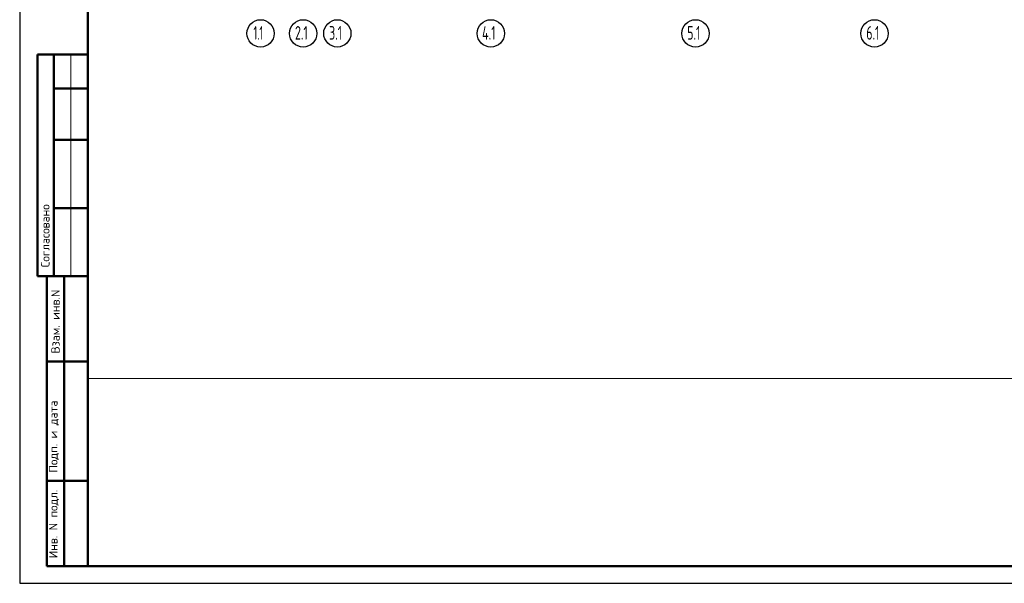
# Model space of a CAD drawing. Header units: millimetres. Extents: x 0 to 59400, y 0 to 42000.
# Tile 1 of 11: x 0 to 28869, y 0 to 16519. Entities that reach past the tile are written whole.
import ezdxf

# ---------------------------------------------------------------- set-up
doc = ezdxf.new("R2010")
doc.units = ezdxf.units.MM
doc.linetypes.add('______5', pattern=[1100, 800, -100, 100, -100])
doc.layers.add('Standard', color=7, linetype='Continuous', lineweight=25)
doc.layers.add('Оси', color=7, linetype='______5', lineweight=13, true_color=0x656565)
doc.styles.add('ISOCPEUR', font='txt')

msp = doc.modelspace()

# ---------------------------------------------------------------- linework, layer by layer
at = {"layer": 'Standard', "color": 7, "linetype": 'Continuous', "lineweight": 25, "transparency": 33554687}
msp.add_line((2000, 41500), (2000, 1058), dxfattribs=at)
at = {"layer": 'Standard', "color": 7, "linetype": 'Continuous', "lineweight": 50, "transparency": 33554687}
for p, q in [((6, 15500), (0, 15500)), ((2000, 15500), (527, 15500)), ((527, 15500), (527, 9000)), ((527, 15500), (527, 9000)), ((1000, 15500), (1000, 9000)), ((2000, 14500), (1000, 14500)), ((2000, 13000), (1000, 13000)), ((2000, 11000), (1000, 11000)), ((0, 9000), (6, 9000)), ((527, 9000), (2000, 9000)), ((800, 500), (800, 9000)), ((800, 500), (800, 9000)), ((1300, 500), (1300, 9000)), ((800, 6500), (2000, 6500)), ((800, 3000), (2000, 3000)), ((2000, 500), (800, 500))]:
    msp.add_line(p, q, dxfattribs=at)
at = {"layer": 'Standard', "color": 7, "linetype": 'Continuous', "lineweight": 13, "transparency": 33554687}
msp.add_line((1500, 15500), (1500, 9000), dxfattribs=at)
at = {"layer": 'Standard', "color": 7, "linetype": 'Continuous', "lineweight": 25, "transparency": 33554687}
msp.add_lwpolyline([(0, 0), (59400, 0), (59400, 42000), (0, 42000), (0, 0)], close=True, dxfattribs=at)
at = {"layer": 'Standard', "color": 7, "linetype": 'Continuous', "lineweight": 50, "transparency": 33554687}
msp.add_lwpolyline([(2000, 41500), (58900, 41500), (58900, 500), (2000, 500), (2000, 41500)], close=True, dxfattribs=at)
at = {"layer": 'Standard', "color": 7, "linetype": 'Continuous', "lineweight": 18, "transparency": 33554687}
msp.add_lwpolyline([(58900, 41500), (2000, 41500), (2000, 6000), (58900, 6000), (58900, 41500)], dxfattribs=at)
at = {"layer": 'Оси', "color": 7, "linetype": 'Continuous', "lineweight": 25, "transparency": 33554687}
for centre in [(7063, 16119), (8313, 16119), (9313, 16119), (13813, 16119), (19813, 16119), (25063, 16119)]:
    msp.add_circle(centre, 400, dxfattribs=at)

# ---------------------------------------------------------------- texts
at = {"layer": 'Standard', "color": 7, "linetype": 'Continuous', "lineweight": 50, "transparency": 33554687, "char_height": 250, "attachment_point": 7, "rotation": 90, "style": 'ISOCPEUR'}
for s, insert, width in [('\\A1;{\\fISOCPEUR|i0|b0;\\H250.000000;\\W1.000000;\\C7;Согласовано}\\P', (875, 9261), 2071.88), ('\\A1;{\\fISOCPEUR|i0|b0;\\H250.000000;\\W1.000000;\\C7;Взам. инв.N}\\P', (1173, 6736), 1909.1), ('\\A1;{\\fISOCPEUR|i0|b0;\\H250.000000;\\W1.000000;\\C7;Подп. и дата}\\P', (1149, 3242), 2197.06), ('\\A1;{\\fISOCPEUR|i0|b0;\\H250.000000;\\W1.000000;\\C7;Инв. N подл.}\\P', (1149, 734), 2021.79)]:
    msp.add_mtext(s, dxfattribs=dict(at, insert=insert, width=width))
at = {"layer": 'Оси', "color": 7, "linetype": 'Continuous', "lineweight": 35, "transparency": 33554687, "char_height": 400, "attachment_point": 7, "style": 'ISOCPEUR'}
for s, insert, width in [('\\W0.55;1.1', (6855, 15933), 525.32), ('\\W0.63;2.1', (8073, 15933), 605.94), ('\\W0.63;3.1', (9073, 15933), 605.94), ('\\W0.64;4.1', (13557, 15933), 639.7), ('\\W0.63;5.1', (19573, 15933), 605.94), ('\\W0.63;6.1', (24823, 15933), 605.94)]:
    msp.add_mtext(s, dxfattribs=dict(at, insert=insert, width=width))

doc.saveas('drawing.dxf')
